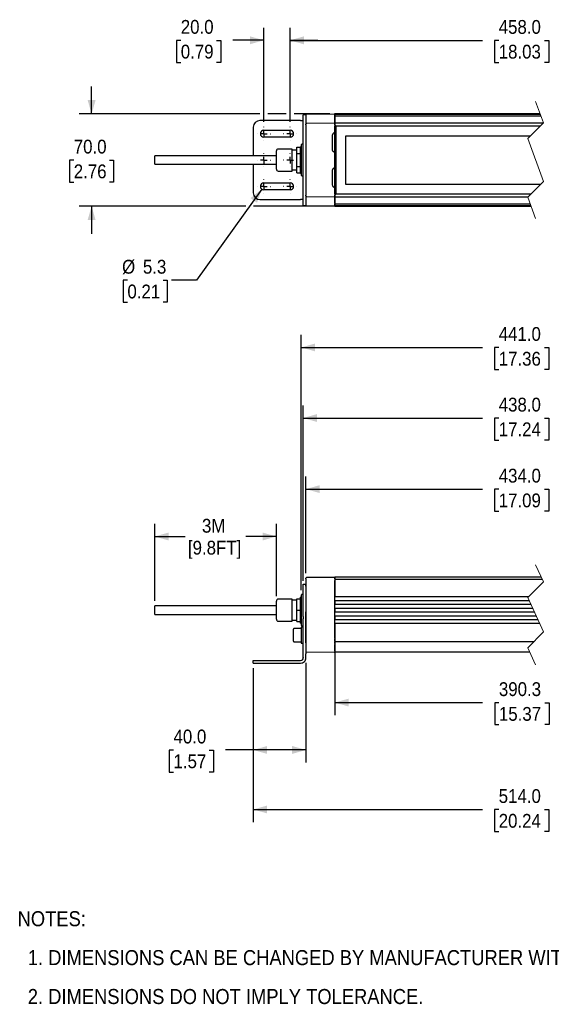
# Model space of a CAD drawing. Header units: millimetres. Extents: x 29 to 1295, y 0 to 793.
# Tile 1 of 4: x 29 to 434, y 35 to 783. Entities that reach past the tile are written whole.
import ezdxf

# ---------------------------------------------------------------- set-up
doc = ezdxf.new("R2010")
doc.units = ezdxf.units.MM
doc.header["$LTSCALE"] = 3
for name, pattern in [('SLD-Center', [19.05, 15.24, -1.27, 1.27, -1.27]), ('SLD-Dashed', [5.08, 2.54, 2.54]), ('SLD-Solid', [0])]:
    doc.linetypes.add(name, pattern=pattern)
doc.layers.add('CENTER', color=40, linetype='SLD-Center')
doc.layers.add('DIMENSIONS', color=140, linetype='SLD-Solid', lineweight=25)
doc.layers.add('TEXT', color=140, linetype='SLD-Solid', lineweight=25)
doc.styles.add('SLDTEXTSTYLE0', font='GOTHIC.TTF', dxfattribs={"width": 0.913})
doc.dimstyles.new('SLDDIMSTYLE0', dxfattribs={"dimtxt": 10.5, "dimasz": 10.5, "dimexe": 0, "dimexo": 0.0625, "dimgap": 2.625, "dimtad": 0, "dimtih": 1, "dimtoh": 1, "dimdec": 1, "dimrnd": 1e-09, "dimzin": 12, "dimdsep": 46, "dimtxsty": 'SLDTEXTSTYLE0', "dimsah": 1, "dimcen": 0.09, "dimadec": 0, "dimazin": 3, "dimtfac": 1, "dimtdec": 1, "dimtofl": 0, "dimtmove": 0, "dimatfit": 3, "dimfxl": 0, "dimfrac": 2, "dimtolj": 1, "dimtzin": 12, "dimarcsym": 0})
doc.dimstyles.new('SLDDIMSTYLE1', dxfattribs={"dimtxt": 10.5, "dimasz": 10.5, "dimexe": 0, "dimexo": 0.0625, "dimgap": 2.625, "dimtad": 0, "dimtih": 1, "dimtoh": 1, "dimdec": 1, "dimrnd": 1e-09, "dimzin": 4, "dimdsep": 46, "dimtxsty": 'SLDTEXTSTYLE0', "dimsah": 1, "dimcen": 0.09, "dimadec": 0, "dimazin": 1, "dimtfac": 1, "dimtdec": 1, "dimtofl": 0, "dimtmove": 0, "dimatfit": 3, "dimfxl": 0, "dimfrac": 2, "dimtolj": 1, "dimtzin": 12, "dimarcsym": 0})
doc.dimstyles.new('SLDDIMSTYLE2', dxfattribs={"dimtxt": 10.5, "dimasz": 10.5, "dimexe": 0, "dimexo": 0.0625, "dimgap": 2.625, "dimtad": 0, "dimtih": 1, "dimtoh": 1, "dimdec": 1, "dimrnd": 1e-09, "dimzin": 4, "dimdsep": 46, "dimtxsty": 'SLDTEXTSTYLE0', "dimsah": 1, "dimcen": 0.09, "dimadec": 0, "dimazin": 1, "dimtfac": 1, "dimtdec": 1, "dimtmove": 0, "dimatfit": 0, "dimfxl": 0, "dimfrac": 2, "dimtolj": 1, "dimtzin": 12, "dimarcsym": 0})
doc.dimstyles.new('SLDDIMSTYLE3', dxfattribs={"dimtxt": 10.5, "dimasz": 10.5, "dimexe": 0, "dimexo": 0.0625, "dimgap": 2.625, "dimtad": 0, "dimtih": 1, "dimtoh": 1, "dimdec": 1, "dimrnd": 1e-09, "dimzin": 12, "dimdsep": 46, "dimtxsty": 'SLDTEXTSTYLE0', "dimsah": 1, "dimcen": 0, "dimadec": 0, "dimazin": 3, "dimtfac": 1, "dimtdec": 1, "dimtofl": 0, "dimtmove": 0, "dimatfit": 3, "dimfxl": 0, "dimfrac": 2, "dimtolj": 1, "dimtzin": 12, "dimarcsym": 0})

# ---------------------------------------------------------------- blocks, each defined once
blk = doc.blocks.new('SW_NOTE_0_2')
at = {"layer": 'TEXT', "color": 0, "char_height": 11.43, "attachment_point": 1, "style": 'SLDTEXTSTYLE0'}
for s, insert in [('NOTES:', (0, 14.6)), ('  1. DIMENSIONS CAN BE CHANGED BY MANUFACTURER WITHOUT NOTICE.', (0, -14.96)), ('  2. DIMENSIONS DO NOT IMPLY TOLERANCE.', (0, -44.52))]:
    blk.add_mtext(s, dxfattribs=dict(at, insert=insert))
blk = doc.blocks.new('_D')
at = {"layer": 'DIMENSIONS'}
for p, q in [((132.08, 341.74), (132.08, 400.17)), ((224.58, 345.36), (224.58, 400.17)), ((132.08, 390.65), (155.21, 390.65)), ((224.58, 390.65), (201.44, 390.65))]:
    blk.add_line(p, q, dxfattribs=at)
for points in [[(132.08, 390.65), (142.58, 387.65), (142.58, 393.65)], [(224.58, 390.65), (214.08, 393.65), (214.08, 387.65)]]:
    blk.add_solid(points, dxfattribs=at)
at = {"layer": 'DIMENSIONS', "char_height": 10.5, "attachment_point": 1, "style": 'SLDTEXTSTYLE0'}
for s, insert in [('3M', (168.02, 404.06)), ('[9.8FT]', (157.34, 387.39))]:
    blk.add_mtext(s, dxfattribs=dict(at, insert=insert))
blk = doc.blocks.new('_D_1')
at = {"layer": 'DIMENSIONS'}
for p, q in [((245.08, 356.85), (245.08, 490.17)), ((577.26, 356.85), (577.26, 490.17)), ((245.08, 480.65), (381.3, 480.65)), ((393.71, 480.57), (390.51, 480.57)), ((390.51, 480.57), (390.51, 463.9)), ((428.62, 480.57), (431.82, 480.57)), ((431.82, 480.57), (431.82, 463.9)), ((489.84, 480.65), (441.03, 480.65)), ((492.46, 475.4), (489.84, 480.65)), ((497.71, 485.9), (492.46, 475.4)), ((500.34, 480.65), (497.71, 485.9)), ((577.26, 480.65), (500.34, 480.65)), ((390.51, 463.9), (393.71, 463.9)), ((431.82, 463.9), (428.62, 463.9))]:
    blk.add_line(p, q, dxfattribs=at)
for points in [[(245.08, 480.65), (255.58, 477.65), (255.58, 483.65)], [(577.26, 480.65), (566.76, 483.65), (566.76, 477.65)]]:
    blk.add_solid(points, dxfattribs=at)
at = {"layer": 'DIMENSIONS', "char_height": 10.5, "attachment_point": 1, "style": 'SLDTEXTSTYLE0'}
for s, insert in [('438.0', (393.71, 496.11)), ('17.24', (393.71, 477.31))]:
    blk.add_mtext(s, dxfattribs=dict(at, insert=insert))
blk = doc.blocks.new('_D_2')
at = {"layer": 'DIMENSIONS'}
for p, q in [((247.08, 362.71), (247.08, 436.17)), ((575.26, 362.71), (575.26, 436.17)), ((247.08, 426.65), (381.3, 426.65)), ((393.71, 426.57), (390.51, 426.57)), ((390.51, 426.57), (390.51, 409.9)), ((428.62, 426.57), (431.82, 426.57)), ((431.82, 426.57), (431.82, 409.9)), ((488.93, 426.65), (441.03, 426.65)), ((491.56, 421.4), (488.93, 426.65)), ((496.81, 431.9), (491.56, 421.4)), ((499.43, 426.65), (496.81, 431.9)), ((575.26, 426.65), (499.43, 426.65)), ((390.51, 409.9), (393.71, 409.9)), ((431.82, 409.9), (428.62, 409.9))]:
    blk.add_line(p, q, dxfattribs=at)
for points in [[(247.08, 426.65), (257.58, 423.65), (257.58, 429.65)], [(575.26, 426.65), (564.76, 429.65), (564.76, 423.65)]]:
    blk.add_solid(points, dxfattribs=at)
at = {"layer": 'DIMENSIONS', "char_height": 10.5, "attachment_point": 1, "style": 'SLDTEXTSTYLE0'}
for s, insert in [('434.0', (393.71, 442.11)), ('17.09', (393.71, 423.31))]:
    blk.add_mtext(s, dxfattribs=dict(at, insert=insert))
blk = doc.blocks.new('_D_3')
at = {"layer": 'DIMENSIONS'}
for p, q in [((269.08, 307.12), (269.08, 254.95)), ((553.55, 307.12), (553.55, 254.95)), ((482.01, 269.73), (479.38, 264.48)), ((487.26, 259.23), (482.01, 269.73)), ((269.08, 264.48), (381.45, 264.48)), ((393.86, 264.4), (390.66, 264.4)), ((390.66, 264.4), (390.66, 247.73)), ((428.77, 264.4), (431.97, 264.4)), ((431.97, 264.4), (431.97, 247.73)), ((479.38, 264.48), (441.18, 264.48)), ((489.88, 264.48), (487.26, 259.23)), ((553.55, 264.48), (489.88, 264.48)), ((390.66, 247.73), (393.86, 247.73)), ((431.97, 247.73), (428.77, 247.73))]:
    blk.add_line(p, q, dxfattribs=at)
for points in [[(269.08, 264.48), (279.58, 261.48), (279.58, 267.48)], [(553.55, 264.48), (543.05, 267.48), (543.05, 261.48)]]:
    blk.add_solid(points, dxfattribs=at)
at = {"layer": 'DIMENSIONS', "char_height": 10.5, "attachment_point": 1, "style": 'SLDTEXTSTYLE0'}
for s, insert in [('390.3', (393.86, 279.94)), ('15.37', (393.86, 261.14))]:
    blk.add_mtext(s, dxfattribs=dict(at, insert=insert))
blk = doc.blocks.new('_D_4')
at = {"layer": 'DIMENSIONS'}
for p, q in [((247.08, 294.67), (247.08, 218.95)), ((207.08, 290.67), (207.08, 218.95)), ((146.37, 228.4), (143.17, 228.4)), ((143.17, 228.4), (143.17, 211.73)), ((173.52, 228.4), (176.72, 228.4)), ((176.72, 228.4), (176.72, 211.73)), ((207.08, 228.48), (185.93, 228.48)), ((247.08, 228.48), (207.08, 228.48)), ((143.17, 211.73), (146.37, 211.73)), ((176.72, 211.73), (173.52, 211.73))]:
    blk.add_line(p, q, dxfattribs=at)
for points in [[(207.08, 228.48), (217.58, 225.48), (217.58, 231.48)], [(247.08, 228.48), (236.58, 231.48), (236.58, 225.48)]]:
    blk.add_solid(points, dxfattribs=at)
at = {"layer": 'DIMENSIONS', "char_height": 10.5, "attachment_point": 1, "style": 'SLDTEXTSTYLE0'}
for s, insert in [('40.0', (146.37, 243.94)), ('1.57', (146.37, 225.14))]:
    blk.add_mtext(s, dxfattribs=dict(at, insert=insert))
blk = doc.blocks.new('_D_5')
at = {"layer": 'DIMENSIONS'}
for p, q in [((207.08, 290.67), (207.08, 173.72)), ((615.26, 290.67), (615.26, 173.72)), ((510.02, 188.5), (507.39, 183.25)), ((515.27, 178), (510.02, 188.5)), ((207.08, 183.25), (381.3, 183.25)), ((393.71, 183.17), (390.51, 183.17)), ((390.51, 183.17), (390.51, 166.5)), ((428.62, 183.17), (431.82, 183.17)), ((431.82, 183.17), (431.82, 166.5)), ((507.39, 183.25), (441.03, 183.25)), ((517.89, 183.25), (515.27, 178)), ((615.26, 183.25), (517.89, 183.25)), ((390.51, 166.5), (393.71, 166.5)), ((431.82, 166.5), (428.62, 166.5))]:
    blk.add_line(p, q, dxfattribs=at)
for points in [[(207.08, 183.25), (217.58, 180.25), (217.58, 186.25)], [(615.26, 183.25), (604.76, 186.25), (604.76, 180.25)]]:
    blk.add_solid(points, dxfattribs=at)
at = {"layer": 'DIMENSIONS', "char_height": 10.5, "attachment_point": 1, "style": 'SLDTEXTSTYLE0'}
for s, insert in [('514.0', (393.71, 198.71)), ('20.24', (393.71, 179.91))]:
    blk.add_mtext(s, dxfattribs=dict(at, insert=insert))
blk = doc.blocks.new('_D_7')
at = {"layer": 'DIMENSIONS'}
for p, q in [((243.58, 349.99), (243.58, 543.81)), ((497.59, 539.54), (492.34, 529.04)), ((500.21, 534.29), (497.59, 539.54)), ((578.76, 349.99), (578.76, 543.81)), ((243.58, 534.29), (381.3, 534.29)), ((393.71, 534.21), (390.51, 534.21)), ((390.51, 534.21), (390.51, 517.54)), ((428.62, 534.21), (431.82, 534.21)), ((431.82, 534.21), (431.82, 517.54)), ((489.71, 534.29), (441.03, 534.29)), ((492.34, 529.04), (489.71, 534.29)), ((578.76, 534.29), (500.21, 534.29)), ((390.51, 517.54), (393.71, 517.54)), ((431.82, 517.54), (428.62, 517.54))]:
    blk.add_line(p, q, dxfattribs=at)
for points in [[(243.58, 534.29), (254.08, 531.29), (254.08, 537.29)], [(578.76, 534.29), (568.26, 537.29), (568.26, 531.29)]]:
    blk.add_solid(points, dxfattribs=at)
at = {"layer": 'DIMENSIONS', "char_height": 10.5, "attachment_point": 1, "style": 'SLDTEXTSTYLE0'}
for s, insert in [('441.0', (393.71, 549.75)), ('17.36', (393.71, 530.95))]:
    blk.add_mtext(s, dxfattribs=dict(at, insert=insert))
blk = doc.blocks.new('_D_11')
at = {"layer": 'DIMENSIONS'}
for p, q in [((235.08, 705.65), (235.08, 777.1)), ((502.27, 772.82), (497.02, 762.32)), ((504.89, 767.57), (502.27, 772.82)), ((587.26, 705.66), (587.26, 777.1)), ((235.08, 767.57), (381.3, 767.57)), ((393.71, 767.49), (390.51, 767.49)), ((390.51, 767.49), (390.51, 750.83)), ((428.62, 767.49), (431.82, 767.49)), ((431.82, 767.49), (431.82, 750.83)), ((494.39, 767.57), (441.03, 767.57)), ((497.02, 762.32), (494.39, 767.57)), ((587.26, 767.57), (504.89, 767.57)), ((390.51, 750.83), (393.71, 750.83)), ((431.82, 750.83), (428.62, 750.83))]:
    blk.add_line(p, q, dxfattribs=at)
for points in [[(235.08, 767.57), (245.58, 764.57), (245.58, 770.57)], [(587.26, 767.57), (576.76, 770.57), (576.76, 764.57)]]:
    blk.add_solid(points, dxfattribs=at)
at = {"layer": 'DIMENSIONS', "char_height": 10.5, "attachment_point": 1, "style": 'SLDTEXTSTYLE0'}
for s, insert in [('458.0', (393.71, 783.04)), ('18.03', (393.71, 764.24))]:
    blk.add_mtext(s, dxfattribs=dict(at, insert=insert))
blk = doc.blocks.new('_D_12')
at = {"layer": 'DIMENSIONS'}
for p, q in [((215.08, 705.65), (215.08, 777.16)), ((235.08, 705.65), (235.08, 777.16)), ((151.89, 767.55), (148.69, 767.55)), ((148.69, 767.55), (148.69, 750.88)), ((179.04, 767.55), (182.24, 767.55)), ((182.24, 767.55), (182.24, 750.88)), ((215.08, 767.63), (191.45, 767.63)), ((235.08, 767.63), (256.08, 767.63)), ((148.69, 750.88), (151.89, 750.88)), ((182.24, 750.88), (179.04, 750.88))]:
    blk.add_line(p, q, dxfattribs=at)
for points in [[(215.08, 767.63), (204.58, 770.63), (204.58, 764.63)], [(235.08, 767.63), (245.58, 764.63), (245.58, 770.63)]]:
    blk.add_solid(points, dxfattribs=at)
at = {"layer": 'DIMENSIONS', "char_height": 10.5, "attachment_point": 1, "style": 'SLDTEXTSTYLE0'}
for s, insert in [('20.0', (151.89, 783.1)), ('0.79', (151.89, 764.29))]:
    blk.add_mtext(s, dxfattribs=dict(at, insert=insert))
blk = doc.blocks.new('_D_16')
at = {"layer": 'DIMENSIONS'}
for p, q in [((84.08, 711.65), (84.08, 732.65)), ((212.08, 711.65), (74.55, 711.65)), ((232.08, 711.65), (218.08, 711.65)), ((265.27, 711.65), (238.08, 711.65)), ((70.5, 676.58), (67.3, 676.58)), ((67.3, 676.58), (67.3, 659.91)), ((97.65, 676.58), (100.85, 676.58)), ((100.85, 676.58), (100.85, 659.91)), ((67.3, 659.91), (70.5, 659.91)), ((100.85, 659.91), (97.65, 659.91)), ((201.32, 641.66), (74.55, 641.66)), ((84.08, 641.66), (84.08, 620.66)), ((265.27, 641.66), (207.32, 641.66))]:
    blk.add_line(p, q, dxfattribs=at)
for points in [[(84.08, 711.65), (87.08, 722.15), (81.08, 722.15)], [(84.08, 641.66), (81.08, 631.16), (87.08, 631.16)]]:
    blk.add_solid(points, dxfattribs=at)
at = {"layer": 'DIMENSIONS', "char_height": 10.5, "attachment_point": 1, "style": 'SLDTEXTSTYLE0'}
for s, insert in [('70.0', (70.5, 692.12)), ('2.76', (70.5, 673.32))]:
    blk.add_mtext(s, dxfattribs=dict(at, insert=insert))
blk = doc.blocks.new('_D_17')
at = {"layer": 'DIMENSIONS'}
for p, q in [((213.53, 654.5), (163.9, 585.3)), ((111.3, 585.3), (108.1, 585.3)), ((108.1, 585.3), (108.1, 568.63)), ((138.45, 585.3), (141.65, 585.3)), ((141.65, 585.3), (141.65, 568.63)), ((163.9, 585.3), (144.85, 585.3)), ((108.1, 568.63), (111.3, 568.63)), ((141.65, 568.63), (138.45, 568.63))]:
    blk.add_line(p, q, dxfattribs=at)
blk.add_solid([(213.53, 654.5), (204.97, 647.72), (209.85, 644.22)], dxfattribs=at)
at = {"layer": 'DIMENSIONS', "char_height": 10.5, "attachment_point": 1, "style": 'SLDTEXTSTYLE0'}
for s, insert in [('%%c', (107.26, 600.84)), ('5.3', (123.09, 600.84)), ('0.21', (111.3, 582.04))]:
    blk.add_mtext(s, dxfattribs=dict(at, insert=insert))
blk = doc.blocks.new('SW_CENTERMARKSYMBOL_4')
at = {"layer": 'CENTER', "color": 0}
for p, q in [((-5.08, 0), (-5.19, 0)), ((0, 0), (-2.54, 0)), ((0, 5.08), (0, 5.19)), ((0, 0), (0, 2.54)), ((0, 0), (0, -2.54)), ((0, 0), (2.54, 0)), ((5.08, 0), (5.19, 0)), ((0, -5.08), (0, -5.19))]:
    blk.add_line(p, q, dxfattribs=at)
blk = doc.blocks.new('SW_CENTERMARKSYMBOL_5')
at = {"layer": 'CENTER', "color": 0}
for p, q in [((-5.08, 0), (-5.19, 0)), ((0, 0), (-2.54, 0)), ((0, 5.08), (0, 5.19)), ((0, 0), (0, 2.54)), ((0, 0), (0, -2.54)), ((0, 0), (2.54, 0)), ((5.08, 0), (5.19, 0)), ((0, -5.08), (0, -5.19))]:
    blk.add_line(p, q, dxfattribs=at)
blk = doc.blocks.new('SW_CENTERMARKSYMBOL_6')
at = {"layer": 'CENTER', "color": 0}
for p, q in [((-5.08, 0), (-5.19, 0)), ((0, 0), (-2.54, 0)), ((0, 5.08), (0, 5.19)), ((0, 0), (0, 2.54)), ((0, 0), (0, -2.54)), ((0, 0), (2.54, 0)), ((5.08, 0), (5.19, 0)), ((0, -5.08), (0, -5.19))]:
    blk.add_line(p, q, dxfattribs=at)
blk = doc.blocks.new('SW_CENTERMARKSYMBOL_7')
at = {"layer": 'CENTER', "color": 0}
for p, q in [((-5.08, 0), (-5.19, 0)), ((0, 0), (-2.54, 0)), ((0, 5.08), (0, 5.19)), ((0, 0), (0, 2.54)), ((0, 0), (0, -2.54)), ((0, 0), (2.54, 0)), ((5.08, 0), (5.19, 0)), ((0, -5.08), (0, -5.19))]:
    blk.add_line(p, q, dxfattribs=at)
blk = doc.blocks.new('SW_CENTERMARKSYMBOL_14')
at = {"layer": 'CENTER', "color": 0}
for p, q in [((-5.08, 0), (-5.19, 0)), ((0, 0), (-2.54, 0)), ((0, 5.08), (0, 5.19)), ((0, 0), (0, 2.54)), ((0, 0), (0, -2.54)), ((0, 0), (2.54, 0)), ((5.08, 0), (5.19, 0)), ((0, -5.08), (0, -5.19))]:
    blk.add_line(p, q, dxfattribs=at)
blk = doc.blocks.new('SW_CENTERMARKSYMBOL_15')
at = {"layer": 'CENTER', "color": 0}
for p, q in [((-5.08, 0), (-5.19, 0)), ((0, 0), (-2.54, 0)), ((0, 5.08), (0, 5.19)), ((0, 0), (0, 2.54)), ((0, 0), (0, -2.54)), ((0, 0), (2.54, 0)), ((5.08, 0), (5.19, 0)), ((0, -5.08), (0, -5.19))]:
    blk.add_line(p, q, dxfattribs=at)

msp = doc.modelspace()

# ---------------------------------------------------------------- linework, layer by layer
at = {"color": 7, "linetype": 'SLD-Dashed', "lineweight": 18}
for p, q in [((421.74, 721.18), (427.74, 704.92)), ((427.74, 704.92), (415.74, 692.92)), ((415.74, 692.92), (427.74, 660.39)), ((427.74, 660.39), (415.74, 648.39)), ((415.74, 648.39), (421.74, 632.13)), ((421.74, 369.2), (427.74, 356.19)), ((427.74, 356.19), (415.74, 344.19)), ((415.74, 344.19), (427.74, 318.17)), ((427.74, 318.17), (415.74, 306.17)), ((415.74, 306.17), (421.74, 293.15))]:
    msp.add_line(p, q, dxfattribs=at)
for p, q in [((247.08, 711.1), (245.08, 711.1)), ((245.08, 709.64), (245.08, 711.1)), ((247.08, 710.83), (247.08, 704.88)), ((268.58, 711.56), (247.57, 711.37)), ((425.25, 711.66), (269.08, 711.66)), ((269.08, 711.66), (269.08, 711.65)), ((269.08, 711.65), (269.08, 711.27)), ((425.39, 711.27), (269.08, 711.27)), ((269.08, 711.27), (269.08, 711.26)), ((269.08, 711.26), (269.08, 711.02)), ((269.08, 711.02), (269.08, 710.29)), ((269.08, 710.08), (269.08, 710.67)), ((243.08, 706.65), (212.08, 706.65)), ((243.08, 706.65), (245.08, 706.65)), ((245.08, 690.05), (245.08, 709.64)), ((247.08, 704.88), (247.08, 703.86)), ((247.08, 703.4), (247.08, 703.86)), ((247.08, 703.4), (247.08, 649.91)), ((268.58, 704.55), (247.57, 704.36)), ((269.08, 710.29), (269.08, 709.89)), ((425.9, 709.89), (269.08, 709.89)), ((269.08, 709.89), (269.08, 709.86)), ((269.08, 709.86), (269.08, 705.52)), ((269.08, 705.03), (269.08, 709.67)), ((269.08, 705.52), (269.08, 704.66)), ((269.08, 704.05), (269.08, 705.03)), ((427.47, 704.66), (269.08, 704.66)), ((269.08, 704.66), (269.08, 703.41)), ((269.08, 703.4), (269.08, 704.05)), ((269.08, 703.41), (269.08, 702.91)), ((207.08, 701.65), (207.08, 679.9)), ((215.08, 699.3), (235.08, 699.3)), ((269.08, 702.91), (269.08, 702.66)), ((269.88, 702.66), (269.08, 702.66)), ((269.08, 650.66), (269.08, 702.66)), ((269.08, 700.66), (269.88, 700.66)), ((269.88, 697.66), (269.08, 697.66)), ((269.88, 702.66), (269.88, 650.66)), ((269.88, 702.66), (425.47, 702.66)), ((235.08, 694), (215.08, 694)), ((245.08, 688.65), (244.08, 688.65)), ((245.08, 686.58), (245.08, 690.05)), ((267.38, 684.22), (267.38, 695.55)), ((277.38, 695.16), (417.97, 695.16)), ((277.38, 658.16), (277.38, 695.16)), ((224.58, 676.65), (224.58, 683.53)), ((236.58, 685.03), (226.08, 685.03)), ((236.58, 676.65), (236.58, 685.03)), ((240.08, 684.15), (236.58, 684.15)), ((240.08, 681.56), (240.08, 686.47)), ((240.08, 686.47), (243.08, 686.47)), ((240.08, 681.56), (243.08, 681.56)), ((240.08, 671.75), (240.08, 681.56)), ((243.58, 686.65), (243.08, 686.65)), ((243.08, 666.65), (243.08, 686.65)), ((243.58, 688.15), (243.58, 665.15)), ((245.08, 666.73), (245.08, 686.58)), ((224.58, 679.9), (132.08, 679.9)), ((132.08, 673.4), (132.08, 679.9)), ((132.08, 673.4), (224.58, 673.4)), ((207.08, 673.4), (207.08, 651.65)), ((224.58, 669.78), (224.58, 676.65)), ((236.58, 668.28), (236.58, 676.65)), ((226.08, 668.28), (236.58, 668.28)), ((236.58, 669.15), (240.08, 669.15)), ((240.08, 671.75), (243.08, 671.75)), ((240.08, 666.84), (240.08, 671.75)), ((240.08, 666.84), (243.08, 666.84)), ((243.08, 666.65), (243.58, 666.65)), ((245.08, 663.26), (245.08, 666.73)), ((267.38, 657.75), (267.38, 669.07)), ((215.08, 659.3), (235.08, 659.3)), ((244.08, 664.65), (245.08, 664.65)), ((245.08, 643.67), (245.08, 663.26)), ((235.08, 654), (215.08, 654)), ((269.08, 655.66), (269.88, 655.66)), ((269.88, 652.66), (269.08, 652.66)), ((425.5, 658.16), (277.38, 658.16)), ((212.08, 646.65), (243.08, 646.65)), ((245.08, 646.65), (243.08, 646.65)), ((245.08, 642.2), (245.08, 643.67)), ((247.08, 649.44), (247.08, 649.91)), ((247.08, 649.44), (247.08, 648.43)), ((247.08, 648.43), (247.08, 642.48)), ((247.57, 648.95), (268.58, 648.76)), ((269.08, 650.66), (269.88, 650.66)), ((269.08, 650.66), (269.08, 650.41)), ((269.08, 650.41), (269.08, 649.91)), ((269.08, 649.91), (269.08, 648.66)), ((269.08, 649.26), (269.08, 649.91)), ((269.08, 648.28), (269.08, 649.26)), ((269.08, 648.66), (416, 648.66)), ((269.08, 648.66), (269.08, 647.79)), ((269.08, 643.65), (269.08, 648.28)), ((269.08, 647.79), (269.08, 643.46)), ((269.08, 643.46), (269.08, 643.42)), ((269.08, 643.42), (417.57, 643.42)), ((269.08, 643.42), (269.08, 643.02)), ((418, 650.66), (269.88, 650.66)), ((245.08, 642.2), (247.08, 642.2)), ((247.57, 641.93), (268.58, 641.75)), ((269.08, 642.3), (269.08, 643.21)), ((269.08, 643.02), (269.08, 642.29)), ((269.08, 642.29), (269.08, 642.05)), ((269.08, 642.05), (269.08, 642.04)), ((269.08, 642.04), (418.08, 642.04)), ((269.08, 642.04), (269.08, 641.66)), ((269.08, 641.66), (418.22, 641.66)), ((269.08, 641.66), (269.08, 641.66)), ((268.58, 359.58), (247.57, 359.4)), ((426.13, 359.68), (269.08, 359.68)), ((269.08, 359.68), (269.08, 358.26)), ((269.08, 358.43), (269.08, 359.08)), ((245.08, 354.48), (247.08, 354.48)), ((245.08, 353.04), (245.08, 354.48)), ((245.08, 333.45), (245.08, 353.04)), ((247.08, 358.43), (247.08, 358.9)), ((247.08, 358.43), (247.08, 357.3)), ((247.08, 357.3), (247.08, 354.03)), ((247.08, 353.04), (247.08, 354.48)), ((247.08, 354.03), (247.08, 310.05)), ((269.08, 358.26), (426.78, 358.26)), ((269.08, 358.26), (269.08, 357.3)), ((269.08, 357.3), (269.08, 354.47)), ((269.08, 354.13), (269.08, 357.3)), ((269.08, 354.47), (269.08, 345.76)), ((269.08, 313.74), (269.08, 354.13)), ((243.58, 344.68), (243.08, 344.68)), ((243.08, 324.68), (243.08, 344.68)), ((243.58, 346.18), (243.58, 334.68)), ((245.08, 346.68), (244.08, 346.68)), ((269.08, 345.76), (269.08, 344.77)), ((416.32, 344.77), (269.08, 344.77)), ((224.58, 337.93), (132.08, 337.93)), ((132.08, 334.68), (132.08, 337.93)), ((224.58, 327.8), (224.58, 341.55)), ((236.58, 343.05), (226.08, 343.05)), ((236.58, 326.3), (236.58, 343.05)), ((240.08, 342.18), (236.58, 342.18)), ((240.08, 334.68), (240.08, 343.18)), ((240.08, 343.18), (243.08, 343.18)), ((269.08, 341.91), (416.79, 341.91)), ((269.08, 341.91), (269.08, 341.3)), ((269.08, 341.3), (269.08, 339.93)), ((269.08, 339.93), (269.08, 339.07)), ((418.1, 339.07), (269.08, 339.07)), ((132.08, 331.43), (132.08, 334.68)), ((132.08, 331.43), (224.58, 331.43)), ((240.08, 334.68), (243.08, 334.68)), ((240.08, 326.18), (240.08, 334.68)), ((243.58, 334.68), (243.58, 323.18)), ((245.08, 329.91), (245.08, 333.45)), ((245.08, 329.91), (245.08, 328.96)), ((247.08, 329.91), (247.08, 333.45)), ((247.08, 328.96), (247.08, 329.91)), ((269.08, 336.12), (419.46, 336.12)), ((269.08, 336.12), (269.08, 335.39)), ((269.08, 335.39), (269.08, 333.97)), ((269.08, 333.97), (269.08, 333.24)), ((420.79, 333.24), (269.08, 333.24)), ((269.08, 330.29), (422.15, 330.29)), ((269.08, 330.29), (269.08, 329.42)), ((269.08, 329.42), (269.08, 328.05)), ((226.08, 326.3), (236.58, 326.3)), ((236.58, 327.18), (240.08, 327.18)), ((240.08, 326.18), (243.08, 326.18)), ((243.08, 324.68), (243.58, 324.68)), ((245.08, 321.68), (243.48, 321.68)), ((243.48, 321.68), (243.48, 315.68)), ((244.08, 322.68), (245.08, 322.68)), ((245.08, 328.96), (245.08, 328.01)), ((245.08, 309.77), (245.08, 328.01)), ((247.08, 328.01), (247.08, 328.96)), ((247.08, 309.77), (247.08, 328.01)), ((269.08, 328.05), (269.08, 327.45)), ((423.46, 327.45), (269.08, 327.45)), ((424.78, 324.59), (269.08, 324.59)), ((269.08, 324.59), (269.08, 323.6)), ((269.08, 323.6), (269.08, 321.26)), ((237.48, 320.08), (237.48, 311.28)), ((243.48, 320.68), (238.08, 320.68)), ((243.48, 315.68), (243.48, 309.68)), ((269.08, 321.26), (269.08, 321.12)), ((269.08, 321.12), (269.08, 318.75)), ((269.08, 318.75), (269.08, 318.54)), ((269.08, 318.54), (269.08, 315.85)), ((269.08, 315.85), (269.08, 315.74)), ((269.08, 315.74), (269.08, 313.6)), ((238.08, 310.68), (243.48, 310.68)), ((243.48, 309.68), (245.08, 309.68)), ((245.08, 301.54), (245.08, 309.77)), ((247.08, 309.77), (247.08, 301.54)), ((269.08, 313.6), (269.08, 313.39)), ((269.08, 313.39), (269.08, 311.01)), ((269.08, 311.18), (269.08, 313.21)), ((269.08, 311.01), (269.08, 310.93)), ((269.08, 310.93), (420.51, 310.93)), ((269.08, 310.93), (269.08, 309.09)), ((269.08, 309.24), (269.08, 310.66)), ((269.08, 309.09), (269.08, 308.89)), ((269.08, 308.89), (269.08, 303.18)), ((269.08, 303.71), (269.08, 308.67)), ((245.08, 300.65), (245.08, 301.54)), ((245.08, 298.77), (245.08, 300.65)), ((247.08, 300.65), (247.08, 301.54)), ((247.08, 298.77), (247.08, 300.65)), ((247.57, 302.96), (268.58, 302.77)), ((269.08, 303.18), (269.08, 302.68)), ((417.35, 302.68), (269.08, 302.68)), ((207.08, 294.48), (207.08, 296.48)), ((207.08, 296.48), (212.08, 296.48)), ((207.08, 294.48), (212.08, 294.48)), ((212.08, 296.48), (243.08, 296.48)), ((212.08, 294.48), (243.08, 294.48)), ((245.08, 298.77), (245.08, 298.48)), ((247.08, 298.48), (247.08, 298.77))]:
    msp.add_line(p, q)
for centre, radius, start, end in [((247.57, 710.88), 0.498, 90.49982, 179.99956), ((268.58, 711.06), 0.5, 1.21922, 90.00142), ((212.08, 701.65), 5, 89.99998, 179.99992), ((247.57, 703.86), 0.498, 90.49982, 179.99956), ((268.58, 704.05), 0.5, 1.21922, 90.00142), ((215.08, 696.65), 2.65, 90.00016, 269.99984), ((235.08, 696.65), 2.65, 270.00016, 89.99984), ((244.08, 688.15), 0.5, 89.99945, 179.99959), ((226.08, 683.53), 1.5, 89.99956, 180.0006), ((226.08, 669.78), 1.5, 179.9994, 270.00044), ((215.08, 656.65), 2.65, 90.00016, 269.99984), ((235.08, 656.65), 2.65, 270.00016, 89.99984), ((244.08, 665.15), 0.5, 180.00041, 270.00055), ((212.08, 651.65), 5, 180.00012, 269.99999), ((247.57, 649.44), 0.498, 180.00007, 269.50055), ((268.58, 649.26), 0.5, 269.99895, 358.78041), ((247.57, 642.43), 0.498, 180.00044, 269.50018), ((268.58, 642.25), 0.5, 269.99858, 358.78078), ((247.57, 358.9), 0.498, 90.49982, 179.99956), ((268.58, 359.08), 0.5, 1.21993, 88.99993), ((244.08, 346.18), 0.5, 89.99945, 179.99948), ((226.08, 341.55), 1.5, 89.99962, 180.00056), ((226.08, 327.8), 1.5, 179.99942, 270.00041), ((244.08, 323.18), 0.5, 180.00041, 270.00055), ((238.08, 320.08), 0.6, 89.99938, 180.00106), ((238.08, 311.28), 0.6, 179.999, 270.00046), ((247.57, 303.46), 0.498, 180.00007, 269.50055), ((268.58, 303.27), 0.5, 271.00007, 358.77985), ((243.08, 298.48), 4, 269.99994, 359.99995), ((243.08, 298.48), 2, 269.99957, 0.00032)]:
    msp.add_arc(centre, radius, start, end)
for points, knots in [([(267.38, 695.55), (267.39, 695.75), (267.43, 696.15), (267.71, 696.69), (268.09, 697.16), (268.41, 697.4), (268.58, 697.52)], [0, 0, 0, 0, 0.248921, 0.498682, 0.742552, 1, 1, 1, 1]), ([(268.58, 682.69), (268.41, 682.74), (268.07, 682.86), (267.68, 683.22), (267.42, 683.7), (267.39, 684.05), (267.38, 684.22)], [0, 0, 0, 0, 0.250206, 0.500267, 0.750263, 1, 1, 1, 1]), ([(267.38, 669.07), (267.39, 669.25), (267.42, 669.6), (267.68, 670.07), (268.07, 670.44), (268.41, 670.55), (268.58, 670.61)], [0, 0, 0, 0, 0.2497169, 0.4997189, 0.7497857, 1, 1, 1, 1]), ([(268.58, 655.78), (268.41, 655.9), (268.09, 656.14), (267.71, 656.61), (267.43, 657.15), (267.39, 657.55), (267.38, 657.75)], [0, 0, 0, 0, 0.257321, 0.501315, 0.751077, 1, 1, 1, 1]), ([(268.59, 359.58), (268.59, 359.58), (268.59, 359.58), (268.58, 359.58), (268.58, 359.58), (268.58, 359.58), (268.58, 359.58), (268.58, 359.58), (268.58, 359.58), (268.58, 359.58), (268.58, 359.58), (268.58, 359.58), (268.58, 359.58)], [0, 0, 0, 0, 0.047782, 0.146758, 0.296928, 0.499999, 0.604095, 0.696245, 0.778155, 0.846417, 0.947099, 1, 1, 1, 1]), ([(268.58, 302.77), (268.58, 302.77), (268.58, 302.77), (268.58, 302.77), (268.58, 302.77), (268.58, 302.77), (268.58, 302.77), (268.58, 302.77), (268.58, 302.77), (268.58, 302.77), (268.58, 302.77), (268.58, 302.77), (268.59, 302.77), (268.59, 302.77)], [0, 0, 0, 0, 0.141639, 0.293515, 0.498293, 0.549487, 0.575084, 0.598975, 0.622866, 0.646757, 0.692832, 0.86348, 1, 1, 1, 1])]:
    msp.add_open_spline(points, degree=3, knots=knots)

# ---------------------------------------------------------------- block references
at = {"layer": 'CENTER'}
for name, p in [('SW_CENTERMARKSYMBOL_5', (215.08, 696.65)), ('SW_CENTERMARKSYMBOL_4', (235.08, 696.65)), ('SW_CENTERMARKSYMBOL_14', (215.08, 676.65)), ('SW_CENTERMARKSYMBOL_15', (235.08, 676.65)), ('SW_CENTERMARKSYMBOL_6', (215.08, 656.65)), ('SW_CENTERMARKSYMBOL_7', (235.08, 656.65))]:
    msp.add_blockref(name, p, dxfattribs=at)
at = {"layer": 'TEXT'}
msp.add_blockref('SW_NOTE_0_2', (27.78, 91.39), dxfattribs=at)

# ---------------------------------------------------------------- dimensions: what is measured, and where the dimension line sits
at = {"layer": 'DIMENSIONS'}
for base, p1, p2, dimstyle, picture, middle in [((235.08, 767.63), (215.08, 701.84), (235.08, 701.84), 'SLDDIMSTYLE2', '_D_12', (165.46, 767.63)), ((247.08, 228.48), (207.08, 294.48), (247.08, 298.48), 'SLDDIMSTYLE1', '_D_4', (159.95, 228.48))]:
    dim = msp.add_linear_dim(base=base, p1=p1, p2=p2, dimstyle=dimstyle, dxfattribs=at)
    dim.commit()
    dim.dimension.update_dxf_attribs({"geometry": picture, "text_midpoint": middle, "dimtype": 160})
for base, p1, p2, text, dimstyle, picture, middle in [((587.26, 767.57), (235.08, 701.84), (587.26, 701.85), '458.0', 'SLDDIMSTYLE1', '_D_11', (411.17, 767.57)), ((578.76, 534.29), (243.58, 346.18), (578.76, 346.18), '441.0', 'SLDDIMSTYLE1', '_D_7', (411.17, 534.29)), ((577.26, 480.65), (245.08, 353.04), (577.26, 353.04), '438.0', 'SLDDIMSTYLE1', '_D_1', (411.17, 480.65)), ((575.26, 426.65), (247.08, 358.9), (575.26, 358.9), '434.0', 'SLDDIMSTYLE1', '_D_2', (411.17, 426.65)), ((224.58, 390.65), (132.08, 337.93), (224.58, 341.55), '3M\\P[9.8FT]', 'SLDDIMSTYLE0', '_D', (178.33, 390.65)), ((553.55, 264.48), (269.08, 310.93), (553.55, 310.93), '390.3', 'SLDDIMSTYLE0', '_D_3', (411.32, 264.48)), ((615.26, 183.25), (207.08, 294.48), (615.26, 294.48), '514.0', 'SLDDIMSTYLE1', '_D_5', (411.17, 183.25))]:
    dim = msp.add_linear_dim(base=base, p1=p1, p2=p2, text=text, dimstyle=dimstyle, dxfattribs=at)
    dim.commit()
    dim.dimension.update_dxf_attribs({"geometry": picture, "text_midpoint": middle, "dimtype": 160})
dim = msp.add_linear_dim(base=(84.08, 641.66), p1=(269.08, 711.65), p2=(269.08, 641.66), angle=90, dimstyle='SLDDIMSTYLE2', dxfattribs=at)
dim.commit()
dim.dimension.update_dxf_attribs({"geometry": '_D_16', "text_midpoint": (84.08, 676.66), "dimtype": 160})
dim = msp.add_diameter_dim_2p(p1=(216.62, 658.81), p2=(213.53, 654.5), dimstyle='SLDDIMSTYLE3', dxfattribs=at)
dim.commit()
dim.dimension.update_dxf_attribs({"geometry": '_D_17', "text_midpoint": (124.87, 585.3), "dimtype": 163})

doc.saveas('drawing.dxf')
